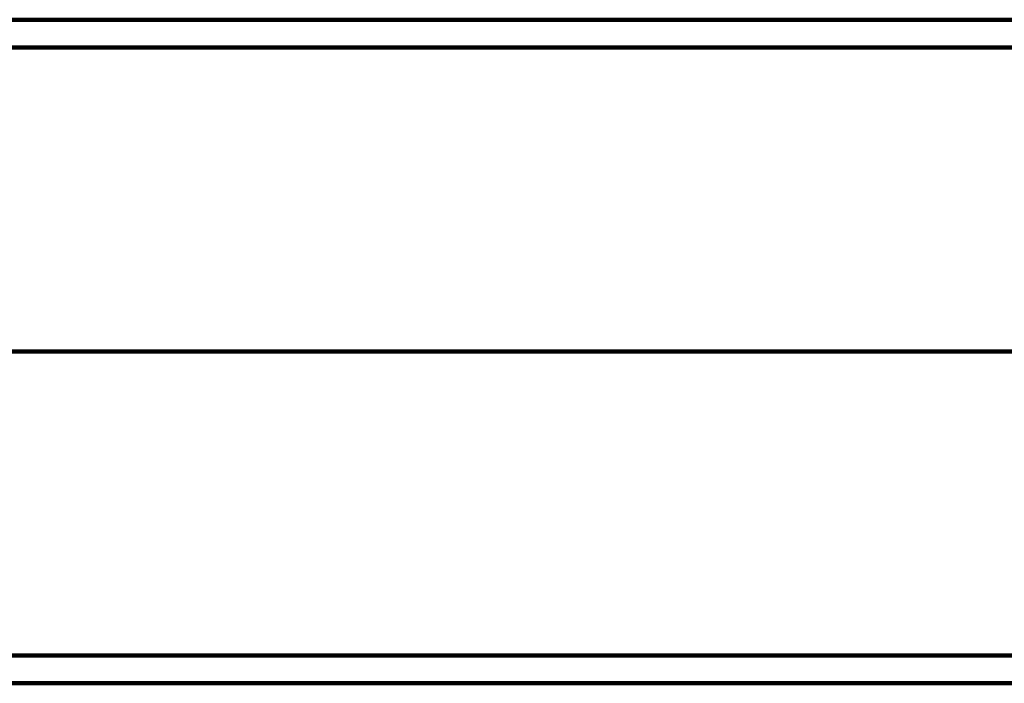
# Model space of a CAD drawing. Header units: inches. Extents: x -1901 to 7725, y 4299 to 7113.
# Tile 115 of 180: x 2471 to 2486, y 6200 to 6210. Entities that reach past the tile are written whole.
import ezdxf

# ---------------------------------------------------------------- set-up
doc = ezdxf.new("R2010")
doc.units = ezdxf.units.IN
doc.header["$MEASUREMENT"] = 0
doc.layers.add('at_Entity', color=7, linetype='Continuous')

msp = doc.modelspace()

# ---------------------------------------------------------------- linework, layer by layer
at = {"layer": 'at_Entity', "color": 7, "lineweight": 211}
for p, q in [((2575.99, 6209.849), (2288.757, 6209.849)), ((2288.757, 6209.426), (2575.99, 6209.426)), ((2288.757, 6204.782), (2575.99, 6204.782)), ((2575.99, 6200.135), (2288.757, 6200.135)), ((2288.757, 6199.711), (2575.99, 6199.711))]:
    msp.add_line(p, q, dxfattribs=at)

doc.saveas('drawing.dxf')
